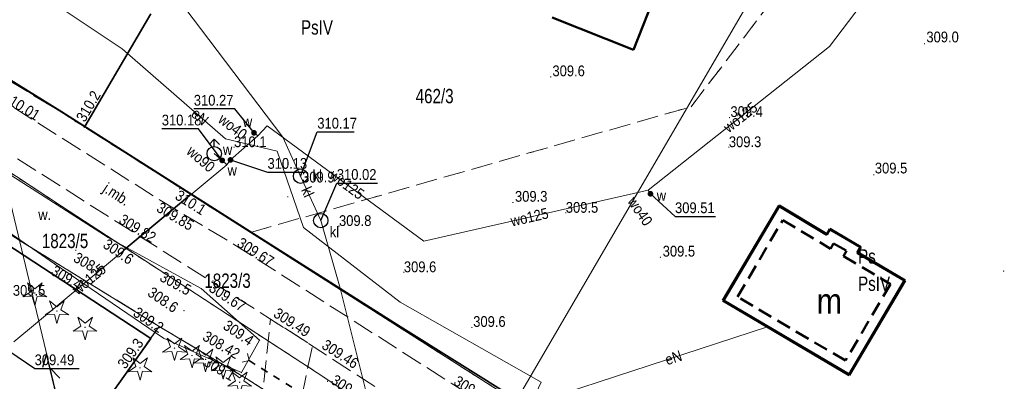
# Model space of a CAD drawing. Header units: metres. Extents: x 7523615 to 7533948, y 5492686 to 5502120.
# Tile 224 of 256: x 7531490 to 7531558, y 5497271 to 5497297. Entities that reach past the tile are written whole.
import ezdxf
from ezdxf.enums import TextEntityAlignment as Align

# ---------------------------------------------------------------- set-up
doc = ezdxf.new("R2010")
doc.units = ezdxf.units.M
for name, pattern in [('1.5_0.5', [2, 1.5, -0.5]), ('219-500', [0]), ('egkk-500', [2, 1.5, -0.5]), ('egug-500', [1, 0.5, -0.5]), ('otbb_500', [1.5, 1, -0.5]), ('otkz_500', [1, 0.5, -0.5]), ('sutp_500', [0])]:
    doc.linetypes.add(name, pattern=pattern)
doc.layers.get('0').update_dxf_attribs({"color": 2, "lineweight": 5})
doc.styles.get("Standard").update_dxf_attribs({"font": 'Working1250', "width": 0.75})
doc.linetypes.add('902-500', pattern='A,3.75,0,[1,ksztalty.shx,S=0.5,R=0,X=0,Y=0],3.75', length=7.5)

# ---------------------------------------------------------------- blocks, each defined once
blk = doc.blocks.new('203')
at = {"linetype": 'Continuous', "lineweight": 0}
h = blk.add_hatch(color=0, dxfattribs=at)
edge = h.paths.add_edge_path()
edge.add_arc((0, 0), 0.045, 0, 360)
blk = doc.blocks.new('PW01')
at = {"linetype": 'Continuous', "lineweight": 13}
h = blk.add_hatch(color=0, dxfattribs=at)
edge = h.paths.add_edge_path()
edge.add_arc((0, 0), 0.045, 0, 360)
blk = doc.blocks.new('OP011')
at = {"linetype": 'Continuous', "lineweight": 13}
h = blk.add_hatch(color=0, dxfattribs=at)
edge = h.paths.add_edge_path()
edge.add_arc((0, 0), 0.05, 0, 360)
at = {"color": 0, "linetype": 'Continuous', "lineweight": 13}
for p, q in [((-0.283, 0.093), (-0.512, 0.706)), ((-0.512, 0.706), (0, 0.299)), ((0, 0.299), (0.512, 0.706)), ((0.512, 0.706), (0.283, 0.093)), ((-0.828, -0.268), (-0.283, 0.093)), ((0.283, 0.093), (0.828, -0.268)), ((-0.175, -0.24), (-0.828, -0.268)), ((0, -0.87), (-0.175, -0.24)), ((0.175, -0.24), (0, -0.87)), ((0.828, -0.268), (0.175, -0.24))]:
    blk.add_line(p, q, dxfattribs=at)
blk = doc.blocks.new('US25')
at = {"linetype": 'Continuous', "lineweight": 0}
h = blk.add_hatch(color=0, dxfattribs=at)
edge = h.paths.add_edge_path()
edge.add_arc((0, 0), 0.2, 0, 360)
blk = doc.blocks.new('SUWH')
at = {"color": 0, "linetype": 'Continuous'}
for p in [(-0.354, 0.646), (0, 0.5), (0.354, 0.646)]:
    blk.add_line(p, (0, 1), dxfattribs=at)
blk.add_circle((0, 0), 0.5, dxfattribs=at)
blk = doc.blocks.new('SUTP')
at = {"color": 0, "linetype": 'Continuous'}
for p, q in [((0, 0), (0.866, 0.5)), ((0, 0), (9.232, 0)), ((1.866, -0.5), (1, 0)), ((7.366, -0.5), (8.232, 0)), ((9.232, 0), (8.366, 0.5))]:
    blk.add_line(p, q, dxfattribs=at)
blk = doc.blocks.new('IB05')
at = {"color": 0, "linetype": 'Continuous', "lineweight": 13}
for q in [(0.354, 0.354), (0.354, -0.354)]:
    blk.add_line((0, 0), q, dxfattribs=at)
blk = doc.blocks.new('SUKM')
at = {"color": 0, "linetype": 'Continuous'}
blk.add_circle((0, 0), 0.5, dxfattribs=at)

msp = doc.modelspace()

# ---------------------------------------------------------------- linework, layer by layer
at = {"layer": '217-kontur klasyfikacyjny', "color": 7, "linetype": 'egkk-500', "lineweight": 18, "flags": 128}
for points in [[(7531536.51, 5497290.62), (7531550.54, 5497309.07)], [(7531499.44, 5497275.32), (7531470.18, 5497293.34)], [(7531488.99, 5497292.45), (7531492.71, 5497290.18)], [(7531505.81, 5497281.86), (7531536.51, 5497290.62)], [(7531492.71, 5497290.18), (7531505.81, 5497281.86)], [(7531505.81, 5497281.86), (7531524.28, 5497270.09)], [(7531499.44, 5497275.32), (7531478.01, 5497245.18)], [(7531505.54, 5497271.67), (7531499.44, 5497275.32)], [(7531512.47, 5497267.2), (7531505.54, 5497271.67)]]:
    msp.add_lwpolyline(points, dxfattribs=at)
at = {"layer": '218-kontur użytku gruntowego', "color": 7, "linetype": 'egug-500', "lineweight": 18, "flags": 128}
for points in [[(7531536.51, 5497290.62), (7531550.54, 5497309.07)], [(7531492.63, 5497283.68), (7531474.75, 5497295.46)], [(7531499.44, 5497275.32), (7531470.18, 5497293.34)], [(7531488.99, 5497292.45), (7531492.71, 5497290.18)], [(7531505.81, 5497281.86), (7531536.51, 5497290.62)], [(7531492.71, 5497290.18), (7531505.81, 5497281.86)], [(7531510.98, 5497271.74), (7531492.63, 5497283.68)], [(7531524.28, 5497270.09), (7531505.81, 5497281.86)], [(7531478.01, 5497245.18), (7531499.44, 5497275.32)], [(7531499.44, 5497275.32), (7531505.54, 5497271.67)], [(7531505.54, 5497271.67), (7531512.47, 5497267.2)], [(7531547.75, 5497247.09), (7531510.98, 5497271.74)]]:
    msp.add_lwpolyline(points, dxfattribs=at)
at = {"layer": '219-działka ewidencyjna', "color": 3, "linetype": '219-500', "lineweight": 18, "flags": 128}
for points in [[(7531524.28, 5497270.09), (7531547.98, 5497310.72)], [(7531482.19, 5497296.66), (7531492.71, 5497290.18)], [(7531474.75, 5497295.46), (7531492.63, 5497283.68)], [(7531470.18, 5497293.34), (7531499.44, 5497275.32)], [(7531492.71, 5497290.18), (7531505.81, 5497281.86)], [(7531492.63, 5497283.68), (7531510.98, 5497271.74)], [(7531505.81, 5497281.86), (7531524.28, 5497270.09)], [(7531478.01, 5497245.18), (7531499.44, 5497275.32)], [(7531499.44, 5497275.32), (7531505.54, 5497271.67)], [(7531505.54, 5497271.67), (7531512.47, 5497267.2)], [(7531510.98, 5497271.74), (7531538.93, 5497253.02)]]:
    msp.add_lwpolyline(points, dxfattribs=at)
at = {"layer": '312-budynek ewidencyjny', "color": 7, "linetype": 'CONTINUOUS', "lineweight": 50, "flags": 128}
for points in [[(7531537.44, 5497307.13), (7531532.49, 5497294.59)], [(7531532.49, 5497294.59), (7531526.81, 5497296.83)]]:
    msp.add_lwpolyline(points, dxfattribs=at)
at = {"layer": 'budynek w budowie', "color": 0, "linetype": 'CONTINUOUS', "lineweight": 50}
for p, q in [((7531538.72, 5497277.11), (7531542.63, 5497283.74)), ((7531538.739, 5497277.115), (7531542.635, 5497283.721)), ((7531538.758, 5497277.12), (7531542.64, 5497283.701)), ((7531542.63, 5497283.74), (7531545.95, 5497281.74)), ((7531542.635, 5497283.721), (7531545.955, 5497281.721)), ((7531542.64, 5497283.701), (7531545.96, 5497281.701)), ((7531545.95, 5497281.74), (7531546.16, 5497282.1)), ((7531545.955, 5497281.721), (7531546.165, 5497282.081)), ((7531546.16, 5497282.1), (7531548.33, 5497280.84)), ((7531546.165, 5497282.081), (7531548.311, 5497280.835)), ((7531545.96, 5497281.701), (7531546.17, 5497282.062)), ((7531546.17, 5497282.062), (7531548.292, 5497280.83)), ((7531548.292, 5497280.83), (7531548.072, 5497280.45)), ((7531548.311, 5497280.835), (7531548.091, 5497280.455)), ((7531548.33, 5497280.84), (7531548.11, 5497280.46)), ((7531548.072, 5497280.45), (7531551.362, 5497278.51)), ((7531548.091, 5497280.455), (7531551.381, 5497278.515)), ((7531548.11, 5497280.46), (7531551.4, 5497278.52)), ((7531551.362, 5497278.51), (7531547.5, 5497271.968)), ((7531551.381, 5497278.515), (7531547.505, 5497271.949)), ((7531551.4, 5497278.52), (7531547.51, 5497271.93)), ((7531547.51, 5497271.93), (7531538.72, 5497277.11)), ((7531547.505, 5497271.949), (7531538.739, 5497277.115)), ((7531547.5, 5497271.968), (7531538.758, 5497277.12))]:
    msp.add_line(p, q, dxfattribs=at)
at = {"layer": 'budynek w budowie', "color": 0, "linetype": 'otbb_500', "lineweight": 50}
for p, q in [((7531539.728, 5497277.371), (7531542.888, 5497282.722)), ((7531542.888, 5497282.722), (7531546.212, 5497280.717)), ((7531546.212, 5497280.717), (7531546.425, 5497281.096)), ((7531546.425, 5497281.096), (7531547.326, 5497280.573)), ((7531547.326, 5497280.573), (7531547.113, 5497280.198)), ((7531547.113, 5497280.198), (7531550.392, 5497278.26)), ((7531550.392, 5497278.26), (7531547.251, 5497272.936)), ((7531547.251, 5497272.936), (7531539.728, 5497277.371))]:
    msp.add_line(p, q, dxfattribs=at)
at = {"layer": 'jezdnia', "color": 7, "linetype": '1.5_0.5', "lineweight": 18, "flags": 128}
for points in [[(7531475.01, 5497296.53), (7531476.77, 5497298.89), (7531488.33, 5497291.17), (7531499.52, 5497284.1), (7531504.62, 5497281.05), (7531519.79, 5497271.36), (7531535.23, 5497261.72), (7531547.17, 5497254.54), (7531555.52, 5497249.55), (7531553.11, 5497247.82), (7531545.41, 5497252.08), (7531533.96, 5497258.97), (7531518.03, 5497268.83), (7531507.2, 5497275.83), (7531496.57, 5497282.55), (7531487.1, 5497288.56)], [(7531505.71, 5497257.86), (7531503.54, 5497244.98), (7531505.56, 5497244.02), (7531507.92, 5497258.23), (7531508.58, 5497266.65), (7531510.12, 5497273.96), (7531507.2, 5497275.83), (7531506.33, 5497267.45)]]:
    msp.add_lwpolyline(points, close=True, dxfattribs=at)
at = {"layer": 'obudowa ochronna przewodu', "color": 7, "linetype": 'CONTINUOUS', "lineweight": 35, "flags": 128}
msp.add_lwpolyline([(7531497.01, 5497280.64), (7531501.7, 5497284.54)], dxfattribs=at)
at = {"layer": 'ogrodzenie trwałe', "color": 7, "linetype": '902-500', "lineweight": 35, "flags": 128}
for points in [[(7531526.26, 5497268.94), (7531524.35, 5497270.22), (7531516.22, 5497275.3), (7531505.79, 5497281.93), (7531492.66, 5497290.26), (7531482.31, 5497296.67), (7531475.19, 5497301.21), (7531475.09, 5497304.12), (7531500.04, 5497322.66)], [(7531498.87, 5497297.09), (7531494.27, 5497289.24)], [(7531498.86, 5497274.48), (7531476.47, 5497289.13)], [(7531498.86, 5497274.48), (7531478.01, 5497245.18), (7531468.15, 5497231.48), (7531458.26, 5497217.06), (7531448.74, 5497202.8)]]:
    msp.add_lwpolyline(points, dxfattribs=at)
at = {"layer": 'przepust', "color": 7, "linetype": 'otkz_500', "lineweight": 35, "flags": 128}
msp.add_lwpolyline([(7531505.71, 5497272.93), (7531510.43, 5497269.99)], dxfattribs=at)
at = {"layer": 'przewód elektroenergetyczny podziemny', "color": 7, "linetype": 'CONTINUOUS', "lineweight": 18, "flags": 128}
for points in [[(7531484.8, 5497302.95), (7531486.6, 5497302.37), (7531492.19, 5497297.76), (7531496.87, 5497294.64), (7531504.06, 5497288.38), (7531507.67, 5497287.52), (7531509.5, 5497282.21), (7531516.24, 5497277.01), (7531526.05, 5497271.44), (7531525.33, 5497269.9)], [(7531525.33, 5497269.9), (7531541.83, 5497275.28)]]:
    msp.add_lwpolyline(points, dxfattribs=at)
at = {"layer": 'przewód kanalizacyjny', "color": 7, "linetype": 'CONTINUOUS', "lineweight": 18, "flags": 128}
msp.add_lwpolyline([(7531514.25, 5497269.15), (7531512.05, 5497277.99), (7531510.7, 5497282.69), (7531509.29, 5497285.78), (7531508.05, 5497288.5), (7531500.07, 5497299.06)], dxfattribs=at)
at = {"layer": 'przewód telekomunikacyjny napowietrzny', "color": 30, "linetype": 'sutp_500', "lineweight": 18, "flags": 128}
msp.add_lwpolyline([(7531493.75, 5497264.43), (7531484.28, 5497303.93)], dxfattribs=at)
at = {"layer": 'przewód wodociągowy', "color": 7, "linetype": 'CONTINUOUS', "lineweight": 18, "flags": 128}
for points in [[(7531489.31, 5497274.25), (7531504.16, 5497286.58), (7531504.41, 5497286.91), (7531506.31, 5497288.6), (7531506.96, 5497289.28), (7531517.89, 5497281.26), (7531533.5, 5497284.8), (7531546.14, 5497294.8), (7531556.96, 5497309.07), (7531564.45, 5497321.89), (7531586.57, 5497344.27), (7531592.44, 5497350.75), (7531599.54, 5497345.79), (7531636.77, 5497325.12), (7531640.64, 5497333.27), (7531640.83, 5497333.56), (7531661.69, 5497361.24), (7531663.86, 5497363.76), (7531671.47, 5497373.63), (7531695.73, 5497396.98), (7531715.07, 5497417.39), (7531724.16, 5497436.25), (7531739.62, 5497465.2)], [(7531506.05, 5497288.8), (7531506.31, 5497288.6)], [(7531504.16, 5497286.58), (7531503.83, 5497286.88), (7531503.28, 5497287.35)], [(7531533.5, 5497284.8), (7531533.67, 5497284.55)]]:
    msp.add_lwpolyline(points, dxfattribs=at)
at = {"layer": 'rzędna-Atr2', "color": 7, "flags": 128}
for points in [[(7531506.05, 5497288.8), (7531504.71, 5497290.46), (7531501.856, 5497290.46)], [(7531503.83, 5497286.88), (7531502.18, 5497289.08), (7531499.624, 5497289.08)], [(7531509.29, 5497285.78), (7531510.46, 5497288.86), (7531513.021, 5497288.86)], [(7531504.41, 5497286.91), (7531506.99, 5497286.06), (7531509.546, 5497286.06)], [(7531510.7, 5497282.69), (7531511.82, 5497285.29), (7531514.663, 5497285.29)], [(7531533.67, 5497284.55), (7531535.38, 5497282.97), (7531538.197, 5497282.97)], [(7531488.96, 5497273.62), (7531490.77, 5497272.38), (7531493.879, 5497272.38)]]:
    msp.add_lwpolyline(points, dxfattribs=at)
at = {"layer": 'rów przydrożny (poligon)', "color": 7, "linetype": 'CONTINUOUS', "lineweight": 18, "flags": 128}
msp.add_lwpolyline([(7531506.44, 5497274.36), (7531505.17, 5497272.1), (7531502.16, 5497273.4), (7531499.75, 5497274.49), (7531492.14, 5497279.68), (7531478.44, 5497289.15), (7531480.3, 5497291.47), (7531495.89, 5497281.51), (7531502.38, 5497277.95)], close=True, dxfattribs=at)

# ---------------------------------------------------------------- block references
at = {"layer": '203-punkt graniczny', "color": 3, "linetype": 'CONTINUOUS', "lineweight": 18}
for p in [(7531492.71, 5497290.18), (7531492.63, 5497283.68), (7531505.81, 5497281.86), (7531499.44, 5497275.32), (7531505.54, 5497271.67), (7531510.98, 5497271.74)]:
    msp.add_blockref('203', p, dxfattribs=at)
at = {"layer": 'drzewo iglaste', "color": 7, "linetype": 'CONTINUOUS', "lineweight": 18}
for p in [(7531490.78, 5497277.64), (7531492.32, 5497276.38), (7531494.28, 5497275.25), (7531500.51, 5497273.8), (7531501.73, 5497273.29), (7531502.68, 5497273.02), (7531503.91, 5497272.5), (7531498.11, 5497272.43), (7531505.05, 5497271.43)]:
    msp.add_blockref('OP011', p, dxfattribs=at)
at = {"layer": 'hydrant', "color": 7, "linetype": 'CONTINUOUS', "lineweight": 18}
msp.add_blockref('SUWH', (7531503.28, 5497287.35), dxfattribs=at)
at = {"layer": 'osadnik  szambo', "color": 7, "linetype": 'CONTINUOUS', "lineweight": 18}
for p in [(7531509.29, 5497285.78), (7531510.7, 5497282.69)]:
    msp.add_blockref('SUKM', p, dxfattribs=at)
at = {"layer": 'pikieta naturalna', "color": 7, "linetype": 'CONTINUOUS', "lineweight": 13}
for p in [(7531552.76, 5497295), (7531526.72, 5497292.69), (7531539.17, 5497289.86), (7531494.23, 5497289.18), (7531504.66, 5497287.8), (7531539.13, 5497287.8), (7531549.22, 5497285.87), (7531500.87, 5497284.9), (7531508.4, 5497284.34), (7531524.09, 5497283.95), (7531527.77, 5497283.23), (7531511.97, 5497282.31), (7531495.89, 5497281.51), (7531493.63, 5497280.62), (7531534.36, 5497280.13), (7531492.14, 5497279.68), (7531516.49, 5497279.09), (7531558.27, 5497279.17), (7531502.38, 5497277.95), (7531501.17, 5497276.41), (7531521.23, 5497275.24), (7531499.75, 5497274.49), (7531498.86, 5497274.48), (7531506.44, 5497274.36), (7531505.17, 5497272.1), (7531511.17, 5497271.49)]:
    msp.add_blockref('PW01', p, dxfattribs=at)
at = {"layer": 'pikieta sztuczna', "color": 7, "linetype": 'CONTINUOUS', "lineweight": 13}
for p in [(7531499.52, 5497284.1), (7531496.57, 5497282.55), (7531504.62, 5497281.05), (7531503.19, 5497278.48), (7531507.2, 5497275.83), (7531510.12, 5497273.96), (7531505.71, 5497272.93)]:
    msp.add_blockref('PW01', p, dxfattribs=at)
at = {"layer": 'przepust', "color": 7, "linetype": 'CONTINUOUS', "lineweight": 35, "rotation": 508.082}
msp.add_blockref('IB05', (7531505.71, 5497272.93), dxfattribs=at)
at = {"layer": 'przewód telekomunikacyjny napowietrzny', "color": 30, "linetype": 'CONTINUOUS', "lineweight": 18, "rotation": 103.482}
msp.add_blockref('SUTP', (7531493.75, 5497264.43), dxfattribs=at)
at = {"layer": 'rzędna', "color": 7, "linetype": 'CONTINUOUS', "lineweight": 18}
for p in [(7531506.05, 5497288.8), (7531503.83, 5497286.88), (7531504.41, 5497286.91), (7531509.29, 5497285.78), (7531533.67, 5497284.55), (7531510.7, 5497282.69)]:
    msp.add_blockref('PW01', p, dxfattribs=at)
at = {"layer": 'zasuwa lub zawór', "color": 7, "linetype": 'CONTINUOUS', "lineweight": 18}
for p in [(7531506.05, 5497288.8), (7531503.83, 5497286.88), (7531504.41, 5497286.91), (7531533.67, 5497284.55)]:
    msp.add_blockref('US25', p, dxfattribs=at)

# ---------------------------------------------------------------- texts
at = {"layer": '209-oznaczenie konturu klasyfikacyjnego', "color": 7, "linetype": 'CONTINUOUS', "lineweight": 18, "width": 0.79}
for p in [(7531509.32, 5497296.64), (7531548.13, 5497278.79)]:
    msp.add_text('PsIV', height=1, dxfattribs=at).set_placement(p, align=Align.TOP_LEFT)
at = {"layer": '210-oznaczenie konturu użytku gruntowego', "color": 7, "linetype": 'CONTINUOUS', "lineweight": 18, "width": 0.79}
msp.add_text('Ps', height=1, dxfattribs=at).set_placement((7531548.13, 5497279.69))
at = {"layer": '211-numer działki ewidencyjnej', "color": 3, "linetype": 'CONTINUOUS', "lineweight": 18, "width": 0.79}
for s, p in [('462/3', (7531517.31, 5497291.86)), ('1823/3', (7531502.59, 5497279))]:
    msp.add_text(s, height=1, dxfattribs=at).set_placement(p, align=Align.TOP_LEFT)
msp.add_text('1823/5', height=1, dxfattribs=at).set_placement((7531491.27, 5497280.77))
at = {"layer": 'budynek w budowie-Atr117', "color": 7, "width": 0.903}
msp.add_text('m', height=1.75, dxfattribs=at).set_placement((7531546.13, 5497277.08), align=Align.MIDDLE_CENTER)
at = {"layer": 'jezdnia-Atr17', "color": 7, "width": 0.9}
msp.add_text('j.mb.', height=0.75, rotation=326.965, dxfattribs=at).set_placement((7531495.45, 5497284.74))
at = {"layer": 'osadnik  szambo-Atr17', "color": 7, "width": 0.9}
for p in [(7531510.13, 5497285.47), (7531511.33, 5497281.53)]:
    msp.add_text('kl', height=0.75, dxfattribs=at).set_placement(p)
at = {"layer": 'pikieta naturalna-Atr2', "color": 7, "width": 0.9}
for s, p in [('309.0', (7531552.89, 5497295.1)), ('309.6', (7531526.84, 5497292.74)), ('309.4', (7531539.24, 5497289.9)), ('310.1', (7531504.66, 5497287.8)), ('309.3', (7531539.13, 5497287.8)), ('309.5', (7531549.3, 5497285.97)), ('309.9', (7531509.4, 5497285.34)), ('309.3', (7531524.23, 5497284)), ('309.5', (7531527.77, 5497283.23)), ('309.8', (7531511.97, 5497282.31)), ('309.5', (7531534.52, 5497280.18)), ('309.6', (7531516.49, 5497279.09)), ('309.5', (7531489.25, 5497277.45)), ('309.6', (7531521.32, 5497275.28))]:
    msp.add_text(s, height=0.75, dxfattribs=at).set_placement(p)
for s, rotation, p in [('310.2', 59.604, (7531494.26, 5497289.49)), ('310.1', 327.856, (7531500.49, 5497284.23)), ('309.6', 325.873, (7531495.46, 5497280.85)), ('308.6', 329.812, (7531493.4, 5497279.88)), ('309.4', 329.812, (7531491.84, 5497278.96)), ('309.5', -28.746, (7531499.42, 5497278.53)), ('308.6', 325.706, (7531498.57, 5497277.5)), ('309.2', 325.706, (7531497.56, 5497276.1)), ('309.4', 325.873, (7531503.83, 5497275.19)), ('309.3', 54.564, (7531497.09, 5497272.3)), ('309.1', 329.812, (7531502.49, 5497272.62)), ('309.3', 325.898, (7531511.34, 5497271.39))]:
    msp.add_text(s, height=0.75, rotation=rotation, dxfattribs=at).set_placement(p)
at = {"layer": 'pikieta sztuczna-Atr2', "color": 7, "width": 0.9}
for s, rotation, p in [('310.01', 328.15, (7531488.49, 5497291.07)), ('309.85', 329.118, (7531499.19, 5497283.37)), ('309.82', 328.417, (7531496.57, 5497282.55)), ('309.67', 327.431, (7531504.8, 5497280.93)), ('309.49', 327.123, (7531507.34, 5497276.03)), ('308.42', 329.812, (7531502.4, 5497274.4)), ('309.46', 327.123, (7531510.7, 5497273.83)), ('309.34', 328.021, (7531519.89, 5497271.3))]:
    msp.add_text(s, height=0.75, rotation=rotation, dxfattribs=at).set_placement(p)
msp.add_text('309.67', height=0.75, rotation=326.965, dxfattribs=at).set_placement((7531503.25, 5497278.44), align=Align.TOP_LEFT)
at = {"layer": 'przewód elektroenergetyczny podziemny-Atr1', "color": 7, "width": 0.9}
for rotation, p in [(318.955, (7531501.85, 5497290.3)), (18.063, (7531534.72, 5497272.96))]:
    msp.add_text('eN', height=0.75, rotation=rotation, dxfattribs=at).set_placement(p, align=Align.MIDDLE_LEFT)
at = {"layer": 'przewód kanalizacyjny-Atr1', "color": 7, "width": 0.9}
msp.add_text('kl', height=0.75, rotation=-65.472, dxfattribs=at).set_placement((7531509.65, 5497284.98), align=Align.MIDDLE_LEFT)
at = {"layer": 'przewód wodociągowy-Atr1', "color": 7, "width": 0.9}
for s, rotation, p in [('wo125', 38.348, (7531539.93, 5497289.88)), ('wo40', 322.431, (7531504.57, 5497289.23)), ('wo90', 319.484, (7531502.35, 5497286.98)), ('wo125', 323.73, (7531512.52, 5497285.2)), ('wo40', 304.215, (7531532.95, 5497283.34)), ('wo125', 12.778, (7531525.24, 5497282.93)), ('wo125', 39.703, (7531494.55, 5497278.6))]:
    msp.add_text(s, height=0.75, rotation=rotation, dxfattribs=at).set_placement(p, align=Align.MIDDLE_CENTER)
at = {"layer": 'rzędna-Atr2', "color": 7, "width": 0.9}
for s, p in [('310.27', (7531501.856, 5497290.468)), ('310.18', (7531499.624, 5497289.088)), ('310.17', (7531510.46, 5497288.868)), ('310.13', (7531506.99, 5497286.067)), ('310.02', (7531511.82, 5497285.298)), ('309.51', (7531535.38, 5497282.978)), ('309.49', (7531490.77, 5497272.388))]:
    msp.add_text(s, height=0.75, dxfattribs=at).set_placement(p, align=Align.BOTTOM_LEFT)
at = {"layer": 'rów przydrożny (poligon)-Atr17', "color": 7, "width": 0.9}
msp.add_text('w.', height=0.75, dxfattribs=at).set_placement((7531491.02, 5497282.72))
at = {"layer": 'zasuwa lub zawór-Atr17', "color": 7, "width": 0.9}
for p in [(7531505.6, 5497289.58), (7531504.21, 5497287.64), (7531504.53, 5497286.2), (7531534.43, 5497284.44)]:
    msp.add_text('w', height=0.75, dxfattribs=at).set_placement(p, align=Align.MIDDLE_CENTER)

doc.saveas('drawing.dxf')
